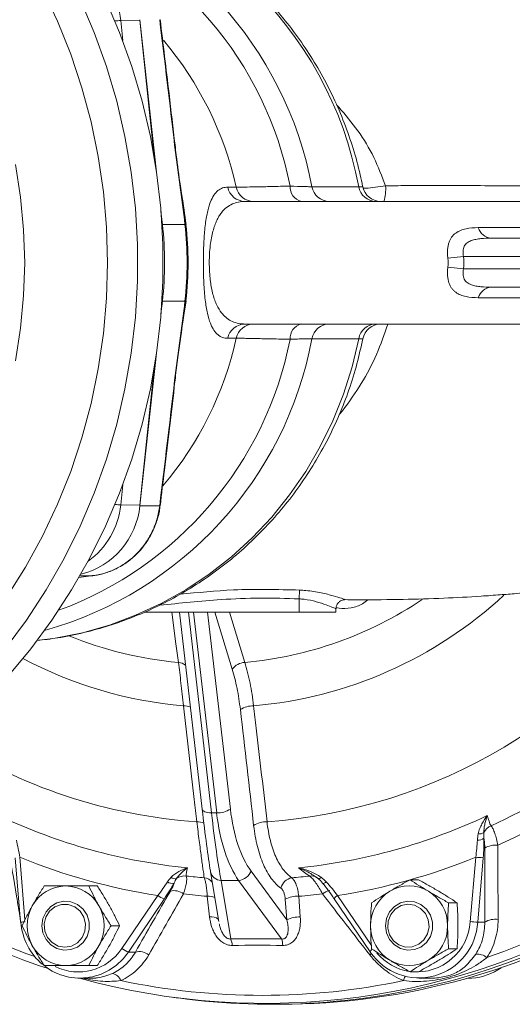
# Model space of a CAD drawing. Header units: millimetres. Extents: x -45 to 292, y 70 to 312.
# Tile 13 of 16: x 129 to 209, y 70 to 231. Entities that reach past the tile are written whole.
import ezdxf

# ---------------------------------------------------------------- set-up
doc = ezdxf.new("R2010")
doc.units = ezdxf.units.MM

msp = doc.modelspace()

# ---------------------------------------------------------------- linework, layer by layer
at = {"color": 7, "linetype": 'Continuous', "lineweight": 15}
for p, q in [((145.58, 230.45), (148.72, 230.49)), ((151.5, 205.2), (148.71, 230.58)), ((148.72, 230.49), (150.96, 208.68)), ((154.44, 210.13), (154.44, 210.13)), ((163.03, 203.26), (164.41, 203.26)), ((176.75, 203.33), (184.38, 203.33)), ((220.24, 200.93), (165.85, 200.93)), ((186.31, 200.93), (186.31, 200.93)), ((152.39, 197.19), (152.15, 199.3)), ((156.06, 197.19), (152.39, 197.19)), ((203.87, 196.65), (228.16, 196.65)), ((205.98, 194.93), (256.1, 194.93)), ((201.49, 191.93), (198.93, 191.65)), ((254.71, 191.93), (201.49, 191.93)), ((201.49, 189.93), (198.93, 190.22)), ((201.49, 189.93), (254.71, 189.93)), ((256.1, 186.93), (205.98, 186.93)), ((228.16, 185.22), (203.87, 185.22)), ((152.15, 182.57), (152.39, 184.68)), ((156.06, 184.68), (152.39, 184.68)), ((220.24, 180.93), (165.85, 180.93)), ((164.41, 178.6), (163.03, 178.6)), ((184.38, 178.53), (176.75, 178.53)), ((148.71, 151.28), (151.5, 176.67)), ((150.96, 173.19), (148.72, 151.38)), ((145.58, 151.41), (148.72, 151.38)), ((151.94, 151.28), (148.71, 151.28)), ((138.68, 139.59), (140.79, 139.82)), ((174.68, 136.09), (174.75, 137.52)), ((174.68, 136.09), (174.68, 133.93)), ((182.08, 135.97), (182.04, 135.97)), ((174.68, 133.93), (149.44, 133.93)), ((155.16, 133.93), (158.87, 101.75)), ((180.68, 133.93), (174.68, 133.93)), ((180.68, 133.93), (180.68, 134.47)), ((161.23, 101.17), (160.38, 101.17)), ((128.38, 93.85), (129.27, 83.33)), ((202.57, 83.41), (203.46, 93.93)), ((204.68, 93.84), (203.79, 83.33)), ((160.23, 91.55), (160.21, 91.68)), ((166.83, 91.68), (172.67, 83.7)), ((160.23, 91.55), (161.57, 83.42)), ((164.81, 90.15), (161.94, 90.15)), ((161.94, 90.15), (163.52, 80.59)), ((171.8, 80.59), (164.81, 90.15)), ((177.76, 90.45), (177.35, 90.73)), ((194.14, 90.25), (192.76, 90.25)), ((141.76, 89.25), (140.38, 89.25)), ((145.78, 79.04), (151.63, 87.69)), ((152.68, 87.11), (146.83, 78.46)), ((160.07, 84.19), (159.7, 87.56)), ((172.67, 83.7), (172.41, 87.08)), ((174.61, 87.56), (174.86, 84.19)), ((180.38, 87.12), (186.23, 78.48)), ((200.42, 86.5), (199.03, 86.5)), ((145.39, 82.75), (144.01, 82.75)), ((203.79, 83.33), (204.93, 83.33)), ((200.42, 79), (199.03, 79)), ((146.83, 78.46), (147.97, 78.46)), ((141.76, 76.25), (140.38, 76.25)), ((138.91, 74.2), (140.9, 74.2)), ((194.14, 75.24), (192.76, 75.24)), ((194.16, 74.2), (196.15, 74.2)), ((201.91, 74.14), (202.83, 74.2)), ((153.9, 71.1), (154.94, 70.96)), ((170.17, 69.93), (171.36, 69.93))]:
    msp.add_line(p, q, dxfattribs=at)
at = {"color": 8, "linetype": 'Continuous', "lineweight": 15}
for p, q in [((145.58, 230.45), (145.92, 227.2)), ((156.23, 184.71), (155.72, 181.39)), ((145.92, 154.67), (145.58, 151.41)), ((140.79, 139.82), (138.92, 139.82)), ((156.61, 133.93), (160.38, 101.17)), ((161.23, 101.17), (157.45, 133.93)), ((159.76, 133.93), (163.46, 101.79)), ((163.76, 124.63), (160.92, 133.93)), ((163.3, 133.93), (165.81, 125.71)), ((129.12, 93.93), (129.98, 83.7)), ((180.95, 87.69), (186.45, 79.55))]:
    msp.add_line(p, q, dxfattribs=at)
at = {"color": 8, "linetype": 'Continuous', "lineweight": 15, "flags": 128}
for points in [[(126.76, 253.94), (130.24, 249.23), (133.44, 244.31), (136.35, 239.21), (138.96, 233.94), (141.27, 228.51), (143.26, 222.96), (144.93, 217.29), (146.28, 211.53), (147.29, 205.7), (147.97, 199.81), (148.31, 193.89), (148.31, 187.97), (147.97, 182.05), (147.29, 176.17), (146.28, 170.33), (144.93, 164.57), (143.26, 158.9), (141.27, 153.35), (138.96, 147.93), (136.35, 142.65), (133.44, 137.55), (130.24, 132.63), (126.76, 127.92)], [(184.38, 178.53), (183.3, 173.96), (181.89, 169.48), (180.16, 165.13), (178.11, 160.92), (175.76, 156.89), (173.12, 153.06), (170.21, 149.44), (167.04, 146.06), (163.63, 142.95), (160, 140.1), (156.18, 137.56), (152.18, 135.32), (148.02, 133.4), (143.74, 131.81), (139.35, 130.56), (134.89, 129.66), (131.94, 129.27)], [(151.94, 151.28), (152, 151.27), (152.01, 151.26)], [(154.99, 125.71), (154.59, 128.77), (153.91, 133.93)], [(160.38, 101.17), (160.07, 101.18), (159.78, 101.21), (159.52, 101.27), (159.29, 101.34), (159.11, 101.43), (158.98, 101.54), (158.9, 101.66), (158.87, 101.75)], [(186.47, 78.17), (186.46, 78.17), (186.2, 77.99)]]:
    msp.add_lwpolyline(points, dxfattribs=at)
at = {"color": 7, "linetype": 'Continuous', "lineweight": 15, "flags": 128}
for points in [[(127.04, 245.47), (130.08, 240.6), (132.83, 235.54), (135.28, 230.33), (137.43, 224.97), (139.25, 219.49), (140.76, 213.91), (141.93, 208.24), (142.78, 202.5), (143.28, 196.73), (143.45, 190.93), (143.28, 185.14), (142.78, 179.36), (141.93, 173.63), (140.76, 167.96), (139.25, 162.37), (137.43, 156.89), (135.28, 151.53), (132.83, 146.32), (130.08, 141.27), (127.04, 136.4)], [(143.1, 233.94), (145.41, 228.51), (147.4, 222.96), (149.08, 217.29), (150.42, 211.53), (151.43, 205.7), (152.11, 199.81), (152.45, 193.89), (152.45, 187.97), (152.11, 182.05), (151.43, 176.17), (150.42, 170.33), (149.08, 164.57), (147.4, 158.9), (145.41, 153.35), (143.1, 147.93), (140.49, 142.65), (137.58, 137.55), (134.38, 132.63), (130.91, 127.92), (127.17, 123.43)], [(128.41, 206.93), (129.25, 201.63), (129.76, 196.29), (129.93, 190.93), (129.76, 185.57), (129.25, 180.23), (128.41, 174.93)], [(156.06, 197.19), (156.08, 197.19), (156.1, 197.19), (156.11, 197.18), (156.12, 197.18), (156.13, 197.18), (156.13, 197.18), (156.13, 197.18), (156.13, 197.17)], [(156.13, 197.17), (156.12, 197.17), (156.12, 197.17), (156.13, 197.16), (156.14, 197.16), (156.15, 197.16), (156.17, 197.16), (156.2, 197.16), (156.23, 197.16)], [(156.06, 184.68), (156.08, 184.68), (156.1, 184.68), (156.11, 184.68), (156.12, 184.68), (156.13, 184.68), (156.13, 184.68), (156.13, 184.69), (156.13, 184.69)], [(156.13, 184.69), (156.12, 184.69), (156.12, 184.7), (156.13, 184.7), (156.14, 184.7), (156.15, 184.7), (156.17, 184.7), (156.2, 184.71), (156.23, 184.71)], [(178.27, 90.66), (178.18, 90.58), (178.09, 90.52), (178.01, 90.47), (177.94, 90.44), (177.88, 90.42), (177.83, 90.42), (177.79, 90.43), (177.76, 90.45)], [(179.1, 89.89), (178.97, 89.81), (178.85, 89.74), (178.74, 89.69), (178.65, 89.66), (178.58, 89.65), (178.53, 89.65), (178.5, 89.68), (178.49, 89.72)], [(132.74, 82.75), (132.91, 81.57), (133.41, 80.49), (134.2, 79.62), (135.19, 79.02), (136.32, 78.76), (137.47, 78.85), (138.54, 79.28), (139.44, 80.03), (140.09, 81.01), (140.43, 82.15), (140.43, 83.34), (140.09, 84.48), (139.44, 85.47), (138.54, 86.21), (137.47, 86.65), (136.32, 86.74), (135.19, 86.47), (134.2, 85.88), (133.41, 85), (132.91, 83.93), (132.74, 82.75)], [(139.57, 84.15), (138.97, 85.12), (138.09, 85.82), (137.04, 86.2), (135.92, 86.2), (134.87, 85.83), (133.99, 85.12), (133.38, 84.16), (133.11, 83.04), (133.2, 81.89), (133.64, 80.84), (134.4, 79.99), (135.38, 79.44), (136.47, 79.25), (137.57, 79.44), (138.55, 79.98), (139.31, 80.83), (139.75, 81.89), (139.85, 83.03), (139.57, 84.15)], [(188.74, 82.75), (188.91, 81.57), (189.41, 80.49), (190.2, 79.62), (191.19, 79.02), (192.32, 78.76), (193.47, 78.85), (194.54, 79.28), (195.44, 80.03), (196.09, 81.01), (196.43, 82.15), (196.43, 83.34), (196.09, 84.48), (195.44, 85.47), (194.54, 86.21), (193.47, 86.65), (192.32, 86.74), (191.19, 86.47), (190.2, 85.88), (189.41, 85), (188.91, 83.93), (188.74, 82.75)], [(194.48, 85.57), (193.49, 86.09), (192.39, 86.25), (191.29, 86.03), (190.33, 85.45), (189.6, 84.58), (189.18, 83.52), (189.12, 82.37), (189.42, 81.26), (190.05, 80.31), (190.95, 79.63), (192.01, 79.28), (193.12, 79.31), (194.16, 79.72), (195.02, 80.45), (195.61, 81.43), (195.85, 82.55), (195.73, 83.7), (195.26, 84.74), (194.48, 85.57)], [(129.27, 83.33), (129.27, 83.33), (129.3, 83.33)], [(186.23, 78.48), (186.23, 78.47), (186.26, 78.46)]]:
    msp.add_lwpolyline(points, dxfattribs=at)
at = {"color": 8, "linetype": 'Continuous', "lineweight": 15}
for centre, radius, start, end in [((124.67, 192.32), 60.72, 10.4538, 83.1259), ((116.63, 192.03), 61.17, 10.642, 74.3028), ((115.03, 191.98), 59.29, 11.1358, 69.8428), ((132.88, 229.23), 12.76, 5.5287, 54.6619), ((146.2, 214.43), 16.03, 92.2207, 95.5466), ((110, 191.26), 55.71, 12.4393, 40.226), ((154.43, 209.81), 0.317, 86.6621, 98.8301), ((116.74, 189.72), 61.04, 285.6201, 349.435), ((115.03, 189.88), 59.29, 290.1572, 348.8642), ((110.12, 190.55), 55.59, 319.6252, 347.593), ((154.42, 171.96), 0.23, 259.2365, 276.0449), ((132.88, 152.64), 12.76, 305.3381, 354.4713), ((146.2, 167.43), 16.03, 264.4534, 267.7793), ((161.29, 187.28), 68.91, 274.9753, 312.7552), ((160.23, 187.39), 61.93, 275.1739, 303.8469), ((160.45, 186.93), 61.46, 247.6766, 264.8973), ((161.65, 186.7), 68.31, 242.0627, 265.113), ((154.9, 123.76), 1.95, 49.6779, 87.4319), ((155.9, 115.97), 2.67, 66.8424, 91.5303), ((163.89, 185.78), 86.27, 237.0157, 266.0846), ((158.08, 97.04), 2.67, 66.5302, 91.7424), ((169.61, 185.73), 114.51, 229.0231, 250.5955), ((158.98, 88.63), 1.97, 39.176, 83.2783), ((161.97, 91.93), 1.78, 192.2216, 269.0638), ((176.7, 89.32), 1.56, 57.6291, 100.7261), ((179.95, 86.33), 2.18, 97.8744, 132.2686), ((159.85, 84.69), 2.88, 68.2813, 93.0876), ((181.42, 86.64), 1.15, 114.1499, 154.9097), ((160.41, 82.58), 1.64, 47.8414, 101.7638), ((130.3, 77.58), 5.84, 92.8708, 100.1545), ((193.81, 83.99), 8.78, 265.2373, 356.2387), ((138.66, 83.75), 8.53, 243.6444, 326.4973), ((187, 78.14), 0.846, 120.3499, 156.3844), ((193.98, 83.82), 8.63, 219.9718, 260.7397), ((167.33, 83.29), 26.14, 338.6863, 340.2775)]:
    msp.add_arc(centre, radius, start, end, dxfattribs=at)
at = {"color": 7, "linetype": 'Continuous', "lineweight": 15}
for centre, radius, start, end in [((135.35, 229.11), 13.44, 5.8594, 6.2799), ((165.89, 203.85), 2.92, 191.7291, 269.2801), ((167.27, 203.85), 2.92, 191.7291, 269.2801), ((175.61, 203.27), 2.41, 176.0592, 255.4933), ((179.62, 203.86), 2.92, 190.3349, 269.2495), ((187.26, 203.86), 2.92, 190.3349, 269.2495), ((187.99, 203.93), 3, 190.9305, 269.9785), ((182.37, 202.9), 6.42, 342.1524, 4.9784), ((95.54, 190.93), 57.19, 353.7212, 6.2788), ((99.21, 190.93), 57.19, 353.7212, 6.2788), ((99.39, 190.93), 57.09, 353.7212, 6.2788), ((99.64, 190.93), 56.93, 353.7212, 6.2788), ((206.26, 197.43), 2.51, 198.1174, 263.6983), ((206.26, 184.44), 2.51, 96.3017, 161.8826), ((165.89, 178.01), 2.92, 90.7199, 168.2709), ((167.27, 178.01), 2.92, 90.7199, 168.2709), ((175.61, 178.6), 2.41, 104.5067, 183.9408), ((179.62, 178.01), 2.92, 90.7505, 169.6651), ((187.26, 178.01), 2.92, 90.7505, 169.6651), ((187.99, 177.93), 3, 90.0431, 168.8246), ((135.94, 152.53), 12.83, 284.1385, 354.4098), ((135.35, 152.75), 13.44, 353.7201, 354.1406), ((163.07, 187.26), 87.78, 274.1621, 327.5729), ((168.54, 187), 117.36, 285.7602, 329.5571), ((165.99, 122.9), 2.82, 93.5461, 142.1877), ((167.15, 114.89), 3.74, 88.2896, 123.3222), ((165.48, 186.57), 96.43, 294.8208, 306.9142), ((166.26, 186.44), 99.34, 294.2582, 307.4767), ((161.39, 104.95), 3.78, 267.5935, 303.2837), ((167.65, 185.81), 114.6, 289.1652, 312.5698), ((165.63, 185), 93.25, 244.6424, 264.3494), ((169.32, 95.96), 3.75, 88.1499, 123.3294), ((165.41, 185), 93.25, 275.6506, 295.3576), ((170.05, 185.62), 115.7, 228.5953, 251.7198), ((170.49, 185.53), 115.74, 285.5959, 312.0513), ((206.71, 97.03), 2.15, 110.4344, 154.7743), ((203.91, 98.17), 1.45, 263.3082, 307.3115), ((204.09, 98.95), 1.21, 259.462, 304.1273), ((206.65, 92.58), 3.32, 82.5868, 121.2381), ((166.41, 184.66), 98.09, 247.6569, 261.3349), ((166.17, 184.66), 98.09, 278.6651, 292.3431), ((205.68, 116.48), 22.66, 264.3696, 267.4646), ((164.58, 92.54), 2.41, 275.4561, 339.046), ((154.45, 91.45), 1.03, 230.6303, 283.8351), ((155.95, 88.79), 2.08, 80.9469, 127.0422), ((166.35, 184.27), 93.96, 263.846, 265.642), ((173.86, 88.39), 2.22, 99.7063, 167.1906), ((166.34, 184.27), 93.96, 274.358, 276.154), ((136.65, 83), 6.24, 90.3902, 151.3447), ((136.56, 83), 6.24, 28.6553, 89.6098), ((153.91, 90.82), 1.16, 232.8638, 289.0286), ((154.27, 85.99), 2.49, 51.5132, 103.8794), ((192.87, 82.79), 6.54, 121.3454, 180.3597), ((192.61, 83.15), 6.1, 59.0158, 120.9842), ((192.34, 82.79), 6.54, 359.6403, 58.6546), ((153.67, 90.18), 3.22, 230.6622, 252.0444), ((167.16, 184.08), 96.81, 263.2737, 265.5799), ((174.39, 83.31), 4.26, 87.1363, 117.775), ((167.15, 184.08), 96.81, 274.4201, 276.7263), ((137.02, 82.75), 6.69, 150.9571, 209.0429), ((169.13, 183.41), 113.33, 254.5116, 300.9582), ((136.19, 82.75), 6.69, 330.9571, 29.0429), ((174.65, 79.93), 4.26, 87.1194, 117.7781), ((206.67, 80.52), 3.3, 82.3392, 121.8091), ((139.36, 84.13), 10.09, 184.5899, 229.7126), ((194.21, 83.84), 9.59, 214.0841, 356.9241), ((192.87, 82.71), 6.54, 179.6403, 238.6546), ((192.34, 82.71), 6.54, 301.3454, 0.3597), ((204.79, 105.97), 22.66, 264.3696, 267.4646), ((160.38, 79.27), 3.4, 4.436, 22.6811), ((168.25, 79.36), 3.76, 2.7492, 19.0965), ((136.65, 82.49), 6.24, 208.6553, 269.6098), ((136.56, 82.49), 6.24, 270.3902, 331.3447), ((147.83, 81.53), 3.22, 230.6622, 252.0444), ((138.93, 83.67), 9.46, 232.6847, 326.6117), ((148.59, 76.05), 2.49, 51.2055, 104.3092), ((192.61, 82.35), 6.1, 239.0158, 300.9842), ((203.67, 75.6), 2.53, 50.6665, 94.651), ((202.18, 83.65), 9.47, 273.9536, 305.1411), ((143.9, 73.19), 1.81, 19.4223, 78.9147), ((170.17, 182.96), 113.03, 262.2538, 285.5219), ((171.35, 183.08), 113.15, 270.008, 285.5148), ((168.65, 183.02), 111.63, 258.09, 281.91)]:
    msp.add_arc(centre, radius, start, end, dxfattribs=at)
for centre, major_axis, ratio, start_param, end_param in [((179.77, 190.93), (19.21, 0), 0.52059, 6.211696, 6.354675), ((179.77, 190.93), (-21.78, 0), 0.642788, 3.070103, 3.213082), ((158.77, 110.73), (-2.16, 22), 0.038438, 1.985904, 2.614223), ((173.96, 110.73), (2.78, 21.96), 0.472963, 2.049497, 2.677816), ((160.76, 110.93), (-2.16, 24), 0.056684, 1.984569, 2.612888), ((172.2, 110.93), (2.72, 23.97), 0.455844, 2.041435, 2.669754)]:
    msp.add_ellipse(centre, major_axis=major_axis, ratio=ratio, start_param=start_param, end_param=end_param, dxfattribs=at)
for points, knots in [([(185.03, 203.36), (184.9, 204), (184.48, 206.09), (183.52, 209.57), (182.07, 213.77), (180.33, 217.84), (178.31, 221.78), (176.01, 225.55), (173.46, 229.15), (170.67, 232.56), (167.64, 235.74), (164.4, 238.7), (160.96, 241.41), (157.34, 243.87), (153.56, 246.05), (149.64, 247.94), (145.6, 249.55), (141.46, 250.86), (137.23, 251.84), (133.99, 252.41), (132.15, 252.56), (131.75, 252.59)], [0, 0, 0, 0, 0.025062, 0.081738, 0.138416, 0.195077, 0.251715, 0.308326, 0.364903, 0.421444, 0.477943, 0.534397, 0.590806, 0.647167, 0.703479, 0.759745, 0.815966, 0.872145, 0.928286, 0.984395, 1, 1, 1, 1]), ([(154.44, 210.13), (154.12, 212.94), (153.33, 219.76), (152.5, 226.58), (152.01, 230.6)], [0, 0, 0, 0, 0.411141, 1, 1, 1, 1]), ([(156.06, 197.19), (155.82, 199.36), (155.52, 201.5), (155.07, 204.73), (154.92, 205.81), (154.64, 207.96), (154.5, 209.04), (154.38, 210.13)], [0, 0, 0, 0, 0.5, 0.5, 0.75, 0.75, 1, 1, 1, 1]), ([(156.13, 197.18), (156.01, 198.19), (155.76, 200.29), (155.23, 204.07), (154.77, 207.37), (154.51, 209.6), (154.45, 210.13)], [0, 0, 0, 0, 0.2342415, 0.4846953, 0.8770974, 1, 1, 1, 1]), ([(163.03, 178.6), (162.45, 178.6), (161.93, 178.77), (161.22, 179.35), (161, 179.59), (160.68, 180.06), (160.58, 180.23), (160.38, 180.62), (160.29, 180.83), (160.02, 181.52), (159.86, 182.05), (159.65, 183), (159.58, 183.35), (159.46, 184.07), (159.41, 184.46), (159.31, 185.3), (159.27, 185.74), (159.19, 186.68), (159.16, 187.17), (159.11, 188.19), (159.09, 188.72), (159.06, 189.81), (159.06, 190.36), (159.06, 191.18), (159.06, 191.46), (159.06, 192.01), (159.07, 192.29), (159.09, 193.1), (159.11, 193.63), (159.15, 194.4), (159.16, 194.65), (159.19, 195.14), (159.21, 195.38), (159.26, 196.09), (159.31, 196.53), (159.4, 197.36), (159.46, 197.76), (159.58, 198.49), (159.64, 198.83), (159.78, 199.46), (159.86, 199.75), (160.02, 200.3), (160.1, 200.55), (160.37, 201.24), (160.56, 201.62), (160.98, 202.25), (161.2, 202.5), (161.68, 202.89), (161.94, 203.03), (162.46, 203.22), (162.74, 203.26), (163.03, 203.26)], [0, 0, 0, 0, 0.125, 0.125, 0.1875, 0.1875, 0.21875, 0.21875, 0.25, 0.25, 0.3125, 0.3125, 0.34375, 0.34375, 0.375, 0.375, 0.40625, 0.40625, 0.4375, 0.4375, 0.46875, 0.46875, 0.5, 0.5, 0.515625, 0.515625, 0.53125, 0.53125, 0.5625, 0.5625, 0.578125, 0.578125, 0.59375, 0.59375, 0.625, 0.625, 0.65625, 0.65625, 0.6875, 0.6875, 0.71875, 0.71875, 0.75, 0.75, 0.8125, 0.8125, 0.875, 0.875, 0.9375, 0.9375, 1, 1, 1, 1]), ([(164.41, 203.26), (164.76, 203.26), (165.21, 203.26), (166.31, 203.28), (166.96, 203.29), (168.08, 203.31), (168.48, 203.32), (169.32, 203.34), (169.75, 203.35), (171.13, 203.38), (172.13, 203.41), (173.2, 203.43)], [0, 0, 0, 0, 0.25, 0.25, 0.5, 0.5, 0.625, 0.625, 0.75, 0.75, 1, 1, 1, 1]), ([(173.2, 203.43), (174.07, 203.4), (174.8, 203.37), (175.71, 203.35), (175.98, 203.34), (176.42, 203.33), (176.61, 203.33), (176.75, 203.33)], [0, 0, 0, 0, 0.5, 0.5, 0.75, 0.75, 1, 1, 1, 1]), ([(188.76, 203.45), (189.32, 203.47), (189.88, 203.48), (190.98, 203.5), (191.53, 203.51), (193.14, 203.53), (194.19, 203.53), (196.27, 203.54), (197.29, 203.53), (199.31, 203.53), (200.31, 203.52), (203.27, 203.51), (205.2, 203.5), (209.01, 203.49), (210.88, 203.49), (212.74, 203.48)], [0, 0, 0, 0, 0.0625, 0.0625, 0.125, 0.125, 0.25, 0.25, 0.375, 0.375, 0.5, 0.5, 0.75, 0.75, 1, 1, 1, 1]), ([(165.85, 200.93), (165.13, 200.93), (164.44, 200.81), (163.46, 200.37), (163.15, 200.18), (162.55, 199.71), (162.27, 199.43), (161.86, 198.9), (161.73, 198.71), (161.48, 198.29), (161.36, 198.06), (161.13, 197.57), (161.02, 197.31), (160.81, 196.73), (160.71, 196.41), (160.53, 195.73), (160.45, 195.37), (160.3, 194.59), (160.24, 194.17), (160.13, 193.29), (160.09, 192.83), (160.05, 192.12), (160.04, 191.87), (160.03, 191.39), (160.03, 191.14), (160.03, 190.65), (160.03, 190.41), (160.05, 189.92), (160.06, 189.68), (160.1, 188.96), (160.14, 188.51), (160.22, 187.85), (160.25, 187.64), (160.31, 187.23), (160.35, 187.02), (160.46, 186.44), (160.54, 186.09), (160.72, 185.42), (160.82, 185.11), (161.03, 184.53), (161.14, 184.26), (161.49, 183.52), (161.74, 183.11), (162.15, 182.59), (162.29, 182.43), (162.58, 182.14), (162.73, 182.01), (163.17, 181.66), (163.48, 181.48), (164.45, 181.06), (165.13, 180.93), (165.85, 180.93)], [0, 0, 0, 0, 0.125, 0.125, 0.1875, 0.1875, 0.25, 0.25, 0.28125, 0.28125, 0.3125, 0.3125, 0.34375, 0.34375, 0.375, 0.375, 0.40625, 0.40625, 0.4375, 0.4375, 0.46875, 0.46875, 0.484375, 0.484375, 0.5, 0.5, 0.515625, 0.515625, 0.53125, 0.53125, 0.5625, 0.5625, 0.578125, 0.578125, 0.59375, 0.59375, 0.625, 0.625, 0.65625, 0.65625, 0.6875, 0.6875, 0.75, 0.75, 0.78125, 0.78125, 0.8125, 0.8125, 0.875, 0.875, 1, 1, 1, 1]), ([(198.93, 191.65), (198.89, 191.87), (198.87, 192.1), (198.86, 192.54), (198.86, 192.76), (198.88, 193.2), (198.91, 193.41), (198.98, 193.8), (199.02, 193.99), (199.14, 194.35), (199.21, 194.52), (199.36, 194.83), (199.44, 194.97), (199.72, 195.36), (199.95, 195.58), (200.44, 195.94), (200.7, 196.08), (201.27, 196.31), (201.57, 196.4), (202.51, 196.6), (203.18, 196.65), (203.87, 196.65)], [0, 0, 0, 0, 0.0625, 0.0625, 0.125, 0.125, 0.1875, 0.1875, 0.25, 0.25, 0.3125, 0.3125, 0.375, 0.375, 0.5, 0.5, 0.625, 0.625, 0.75, 0.75, 1, 1, 1, 1]), ([(205.98, 194.93), (205.41, 194.93), (204.85, 194.91), (204.04, 194.83), (203.77, 194.79), (203.24, 194.69), (202.99, 194.62), (202.62, 194.49), (202.51, 194.44), (202.28, 194.32), (202.17, 194.25), (201.97, 194.1), (201.88, 194.02), (201.72, 193.83), (201.64, 193.72), (201.53, 193.49), (201.48, 193.37), (201.41, 193.1), (201.4, 192.96), (201.38, 192.67), (201.39, 192.52), (201.42, 192.23), (201.45, 192.08), (201.49, 191.93)], [0, 0, 0, 0, 0.25, 0.25, 0.375, 0.375, 0.5, 0.5, 0.5625, 0.5625, 0.625, 0.625, 0.6875, 0.6875, 0.75, 0.75, 0.8125, 0.8125, 0.875, 0.875, 0.9375, 0.9375, 1, 1, 1, 1]), ([(203.87, 185.22), (203.18, 185.22), (202.51, 185.27), (201.58, 185.46), (201.27, 185.55), (200.7, 185.78), (200.44, 185.92), (200.07, 186.19), (199.95, 186.29), (199.73, 186.51), (199.63, 186.63), (199.45, 186.89), (199.36, 187.03), (199.21, 187.34), (199.14, 187.51), (199.03, 187.87), (198.98, 188.05), (198.91, 188.45), (198.88, 188.66), (198.86, 189.09), (198.86, 189.31), (198.87, 189.76), (198.89, 189.99), (198.93, 190.22)], [0, 0, 0, 0, 0.25, 0.25, 0.375, 0.375, 0.5, 0.5, 0.5625, 0.5625, 0.625, 0.625, 0.6875, 0.6875, 0.75, 0.75, 0.8125, 0.8125, 0.875, 0.875, 0.9375, 0.9375, 1, 1, 1, 1]), ([(201.49, 189.93), (201.41, 189.64), (201.38, 189.34), (201.4, 188.76), (201.47, 188.49), (201.65, 188.14), (201.72, 188.03), (201.88, 187.84), (201.97, 187.76), (202.17, 187.61), (202.28, 187.54), (202.51, 187.43), (202.63, 187.38), (202.99, 187.24), (203.24, 187.18), (203.77, 187.07), (204.04, 187.03), (204.86, 186.95), (205.42, 186.93), (205.98, 186.93)], [0, 0, 0, 0, 0.125, 0.125, 0.25, 0.25, 0.3125, 0.3125, 0.375, 0.375, 0.4375, 0.4375, 0.5, 0.5, 0.625, 0.625, 0.75, 0.75, 1, 1, 1, 1]), ([(154.38, 171.74), (154.5, 172.82), (154.64, 173.9), (154.92, 176.06), (155.07, 177.13), (155.52, 180.36), (155.82, 182.51), (156.06, 184.68)], [0, 0, 0, 0, 0.25, 0.25, 0.5, 0.5, 1, 1, 1, 1]), ([(154.45, 171.73), (154.51, 172.28), (154.7, 173.94), (155.14, 177.1), (155.64, 180.73), (156, 183.41), (156.12, 184.56), (156.13, 184.68)], [0, 0, 0, 0, 0.1270721, 0.3818124, 0.733379, 0.9715959, 1, 1, 1, 1]), ([(131.87, 129.28), (133.02, 129.41), (135.6, 129.7), (139.56, 130.53), (143.73, 131.68), (147.81, 133.15), (151.78, 134.91), (155.62, 136.96), (159.3, 139.28), (162.81, 141.86), (166.13, 144.69), (169.25, 147.76), (172.15, 151.05), (174.81, 154.55), (177.23, 158.23), (179.37, 162.08), (181.25, 166.08), (182.84, 170.2), (184.13, 174.35), (184.75, 177.15), (185.05, 178.51)], [0, 0, 0, 0, 0.045024, 0.101147, 0.157277, 0.213422, 0.269587, 0.325781, 0.382007, 0.438271, 0.494576, 0.550925, 0.607321, 0.663762, 0.72025, 0.776782, 0.833357, 0.889973, 0.946625, 1, 1, 1, 1]), ([(173.2, 178.43), (172.13, 178.46), (171.14, 178.48), (169.32, 178.52), (168.49, 178.54), (167.36, 178.56), (167.01, 178.57), (166.35, 178.58), (166.05, 178.59), (165.22, 178.6), (164.76, 178.6), (164.41, 178.6)], [0, 0, 0, 0, 0.25, 0.25, 0.5, 0.5, 0.625, 0.625, 0.75, 0.75, 1, 1, 1, 1]), ([(176.75, 178.53), (176.47, 178.53), (176.02, 178.52), (175.11, 178.5), (174.77, 178.49), (174.03, 178.46), (173.63, 178.45), (173.2, 178.43)], [0, 0, 0, 0, 0.5, 0.5, 0.75, 0.75, 1, 1, 1, 1]), ([(152.01, 151.26), (152.25, 153.21), (153.07, 159.98), (153.89, 166.8), (154.44, 171.68), (154.45, 171.73)], [0, 0, 0, 0, 0.285633, 0.99175, 1, 1, 1, 1]), ([(140.79, 139.82), (141.49, 139.9), (142.18, 140.04), (143.52, 140.44), (144.18, 140.69), (145.46, 141.33), (146.07, 141.7), (147.22, 142.53), (147.76, 143), (148.77, 144.05), (149.23, 144.6), (150.05, 145.79), (150.42, 146.42), (151.05, 147.75), (151.3, 148.43), (151.71, 149.83), (151.85, 150.55), (151.94, 151.28)], [0, 0, 0, 0, 0.125, 0.125, 0.25, 0.25, 0.375, 0.375, 0.5, 0.5, 0.625, 0.625, 0.75, 0.75, 0.875, 0.875, 1, 1, 1, 1]), ([(140.95, 139.88), (141.22, 139.9), (142.13, 139.99), (143.64, 140.45), (145.43, 141.25), (147.08, 142.36), (148.55, 143.7), (149.81, 145.27), (150.82, 147.02), (151.54, 148.91), (151.92, 150.34), (151.98, 151.14), (151.98, 151.27)], [0, 0, 0, 0, 0.048199, 0.163722, 0.280301, 0.395879, 0.512528, 0.628411, 0.745121, 0.861537, 0.97817, 1, 1, 1, 1]), ([(182.04, 135.96), (182.83, 135.95), (186.15, 135.92), (191.55, 135.97), (198.1, 136.17), (203.37, 136.45), (207.29, 136.73), (209.9, 136.94), (212.37, 137.18), (214.92, 137.46), (217.87, 137.83), (221.1, 138.32), (224.65, 138.95), (228.25, 139.69), (231.22, 140.33), (233.34, 140.79), (234.59, 141.06), (235.67, 141.3), (236.85, 141.55), (238.59, 141.92), (240.95, 142.39), (244.02, 142.97), (247.72, 143.56), (250.94, 144.01), (252.9, 144.16), (253.42, 144.2)], [0, 0, 0, 0, 0.031035, 0.129622, 0.223407, 0.310407, 0.354561, 0.391538, 0.42275, 0.460448, 0.50222, 0.54918, 0.600184, 0.654739, 0.702153, 0.725267, 0.743541, 0.754747, 0.771173, 0.793241, 0.82712, 0.869097, 0.919395, 0.978579, 1, 1, 1, 1]), ([(180.7, 134.47), (180.7, 134.58), (180.7, 134.89), (180.92, 135.31), (181.24, 135.64), (181.57, 135.83), (181.85, 135.92), (182.03, 135.94), (182.08, 135.94), (182.08, 135.94)], [0, 0, 0, 0, 0.153181, 0.401438, 0.59514, 0.756452, 0.891746, 0.996543, 1, 1, 1, 1]), ([(180.72, 134.69), (180.87, 134.65), (181.64, 134.44), (183.16, 134.56), (184.84, 135.05), (185.58, 135.7), (185.86, 135.95)], [0, 0, 0, 0, 0.086635, 0.436256, 0.788649, 1, 1, 1, 1]), ([(155.83, 118.63), (155.69, 119.91), (155.55, 121.15), (155.27, 123.52), (155.13, 124.65), (154.99, 125.71)], [0, 0, 0, 0, 0.5, 0.5, 1, 1, 1, 1]), ([(165.81, 125.71), (166.14, 124.65), (166.42, 123.52), (166.91, 121.15), (167.11, 119.91), (167.26, 118.63)], [0, 0, 0, 0, 0.5, 0.5, 1, 1, 1, 1]), ([(158, 99.71), (157.86, 100.93), (157.72, 102.15), (157.58, 103.36), (156.99, 108.45), (156.41, 113.54), (155.83, 118.63)], [0, 0, 0, 0, 0.004, 0.004, 0.004, 0.02070622, 0.02070622, 0.02070622, 0.02070622]), ([(167.26, 118.63), (167.4, 117.41), (167.54, 116.2), (167.68, 114.98), (168.27, 109.89), (168.86, 104.8), (169.44, 99.71)], [0, 0, 0, 0, 0.004, 0.004, 0.004, 0.02070622, 0.02070622, 0.02070622, 0.02070622]), ([(159.21, 90.58), (159.15, 90.93), (159.08, 91.4), (158.95, 92.26), (158.91, 92.58), (158.82, 93.27), (158.77, 93.64), (158.61, 94.81), (158.5, 95.68), (158.32, 97.11), (158.25, 97.61), (158.13, 98.64), (158.06, 99.17), (158, 99.71)], [0, 0, 0, 0, 0.25, 0.25, 0.375, 0.375, 0.5, 0.5, 0.75, 0.75, 0.875, 0.875, 1, 1, 1, 1]), ([(169.44, 99.71), (169.56, 98.62), (169.74, 97.6), (170.1, 96.18), (170.23, 95.72), (170.52, 94.84), (170.69, 94.43), (171.21, 93.25), (171.6, 92.57), (172.26, 91.7), (172.5, 91.43), (172.98, 90.96), (173.22, 90.76), (173.48, 90.58)], [0, 0, 0, 0, 0.25, 0.25, 0.375, 0.375, 0.5, 0.5, 0.75, 0.75, 0.875, 0.875, 1, 1, 1, 1]), ([(203.87, 97.76), (203.93, 98.05), (204.02, 98.33), (204.23, 98.87), (204.35, 99.12), (204.74, 99.86), (205.03, 100.31), (205.35, 100.73)], [0, 0, 0, 0, 0.25, 0.25, 0.5, 0.5, 1, 1, 1, 1]), ([(204.77, 97.95), (204.78, 98.21), (204.8, 98.46), (204.87, 98.94), (204.92, 99.18), (205.07, 99.87), (205.2, 100.31), (205.35, 100.73)], [0, 0, 0, 0, 0.25, 0.25, 0.5, 0.5, 1, 1, 1, 1]), ([(171.69, 88.88), (171.41, 89.08), (171.14, 89.31), (170.62, 89.84), (170.37, 90.14), (169.65, 91.12), (169.22, 91.88), (168.65, 93.19), (168.48, 93.66), (168.15, 94.64), (168, 95.15), (167.6, 96.74), (167.4, 97.88), (167.26, 99.09)], [0, 0, 0, 0, 0.125, 0.125, 0.25, 0.25, 0.5, 0.5, 0.625, 0.625, 0.75, 0.75, 1, 1, 1, 1]), ([(205.96, 99.05), (206.07, 98.92), (206.18, 98.75), (206.38, 98.34), (206.49, 98.09), (206.63, 97.68), (206.68, 97.53), (206.77, 97.23), (206.81, 97.07), (206.94, 96.58), (207.01, 96.24), (207.08, 95.87)], [0, 0, 0, 0, 0.25, 0.25, 0.5, 0.5, 0.625, 0.625, 0.75, 0.75, 1, 1, 1, 1]), ([(128.57, 96.73), (128.68, 96.28), (128.78, 95.82), (128.97, 94.89), (129.05, 94.41), (129.12, 93.93)], [0, 0, 0, 0, 0.5, 0.5, 1, 1, 1, 1]), ([(203.46, 93.93), (203.53, 94.41), (203.59, 94.88), (203.68, 95.82), (203.72, 96.28), (203.74, 96.73)], [0, 0, 0, 0, 0.5, 0.5, 1, 1, 1, 1]), ([(204.79, 97.01), (204.8, 96.5), (204.8, 95.99), (204.76, 94.93), (204.73, 94.39), (204.68, 93.84)], [0, 0, 0, 0, 0.5, 0.5, 1, 1, 1, 1]), ([(204.93, 95.42), (204.93, 95.73), (204.92, 96.02), (204.87, 96.56), (204.84, 96.81), (204.79, 97.01)], [0, 0, 0, 0, 0.5, 0.5, 1, 1, 1, 1]), ([(153.8, 90.66), (153.99, 90.86), (154.2, 91.03), (154.63, 91.34), (154.85, 91.48), (155.52, 91.85), (155.99, 92.05), (156.45, 92.2)], [0, 0, 0, 0, 0.25, 0.25, 0.5, 0.5, 1, 1, 1, 1]), ([(154.7, 90.45), (154.82, 90.65), (154.96, 90.82), (155.24, 91.14), (155.38, 91.29), (155.83, 91.72), (156.13, 91.97), (156.45, 92.2)], [0, 0, 0, 0, 0.25, 0.25, 0.5, 0.5, 1, 1, 1, 1]), ([(178.27, 90.66), (178, 90.86), (177.71, 91.03), (177.12, 91.34), (176.81, 91.48), (175.88, 91.85), (175.24, 92.05), (174.59, 92.2)], [0, 0, 0, 0, 0.25, 0.25, 0.5, 0.5, 1, 1, 1, 1]), ([(156.28, 90.85), (156.32, 90.73), (156.34, 90.58), (156.35, 90.2), (156.33, 89.97), (156.27, 89.59), (156.24, 89.46), (156.18, 89.19), (156.15, 89.04), (156.03, 88.59), (155.93, 88.27), (155.82, 87.94)], [0, 0, 0, 0, 0.25, 0.25, 0.5, 0.5, 0.625, 0.625, 0.75, 0.75, 1, 1, 1, 1]), ([(159.7, 87.56), (159.67, 87.92), (159.64, 88.25), (159.57, 88.88), (159.53, 89.17), (159.45, 89.69), (159.4, 89.92), (159.31, 90.31), (159.26, 90.46), (159.21, 90.58)], [0, 0, 0, 0, 0.25, 0.25, 0.5, 0.5, 0.75, 0.75, 1, 1, 1, 1]), ([(173.48, 90.58), (173.62, 90.46), (173.74, 90.31), (173.98, 89.92), (174.09, 89.69), (174.29, 89.18), (174.37, 88.89), (174.51, 88.25), (174.57, 87.92), (174.61, 87.56)], [0, 0, 0, 0, 0.25, 0.25, 0.5, 0.5, 0.75, 0.75, 1, 1, 1, 1]), ([(178.49, 87.94), (178.31, 88.27), (178.13, 88.59), (177.76, 89.18), (177.58, 89.47), (177.22, 89.97), (177.05, 90.19), (176.8, 90.48), (176.72, 90.56), (176.56, 90.72), (176.49, 90.79), (176.41, 90.85)], [0, 0, 0, 0, 0.25, 0.25, 0.5, 0.5, 0.75, 0.75, 0.875, 0.875, 1, 1, 1, 1]), ([(192.76, 90.25), (192.2, 89.95), (191.64, 89.64), (190.54, 89.01), (190, 88.7), (189.47, 88.38)], [0, 0, 0, 0, 0.5, 0.5, 1, 1, 1, 1]), ([(195.75, 88.38), (195.48, 88.54), (195.21, 88.7), (194.7, 89.01), (194.45, 89.17), (193.7, 89.64), (193.22, 89.95), (192.76, 90.25)], [0, 0, 0, 0, 0.25, 0.25, 0.5, 0.5, 1, 1, 1, 1]), ([(194.14, 90.25), (194.7, 89.95), (195.25, 89.64), (196.35, 89.01), (196.89, 88.7), (197.43, 88.38)], [0, 0, 0, 0, 0.5, 0.5, 1, 1, 1, 1]), ([(133.13, 89.25), (132.79, 88.72), (132.45, 88.18), (131.79, 87.09), (131.48, 86.55), (131.17, 86)], [0, 0, 0, 0, 0.5, 0.5, 1, 1, 1, 1]), ([(136.61, 89.25), (136.3, 89.25), (135.99, 89.25), (135.4, 89.25), (135.1, 89.25), (134.24, 89.25), (133.68, 89.25), (133.13, 89.25)], [0, 0, 0, 0, 0.25, 0.25, 0.5, 0.5, 1, 1, 1, 1]), ([(140.38, 89.25), (139.74, 89.25), (139.11, 89.25), (137.85, 89.25), (137.22, 89.25), (136.61, 89.25)], [0, 0, 0, 0, 0.5, 0.5, 1, 1, 1, 1]), ([(142.04, 86), (141.89, 86.27), (141.74, 86.55), (141.45, 87.1), (141.31, 87.37), (140.89, 88.18), (140.63, 88.72), (140.38, 89.25)], [0, 0, 0, 0, 0.25, 0.25, 0.5, 0.5, 1, 1, 1, 1]), ([(141.76, 89.25), (142.11, 88.72), (142.44, 88.18), (143.1, 87.1), (143.42, 86.55), (143.73, 86)], [0, 0, 0, 0, 0.5, 0.5, 1, 1, 1, 1]), ([(151.63, 87.69), (151.92, 88.06), (152.2, 88.44), (152.73, 89.17), (152.98, 89.54), (153.21, 89.89)], [0, 0, 0, 0, 0.5, 0.5, 1, 1, 1, 1]), ([(154.29, 89.72), (154.06, 89.3), (153.81, 88.87), (153.27, 88), (152.98, 87.56), (152.68, 87.11)], [0, 0, 0, 0, 0.5, 0.5, 1, 1, 1, 1]), ([(153.68, 88.41), (153.82, 88.66), (153.95, 88.9), (154.16, 89.35), (154.24, 89.55), (154.29, 89.72)], [0, 0, 0, 0, 0.5, 0.5, 1, 1, 1, 1]), ([(172.41, 87.08), (172.39, 87.29), (172.37, 87.49), (172.28, 87.87), (172.23, 88.05), (172.11, 88.36), (172.04, 88.5), (171.88, 88.72), (171.79, 88.81), (171.69, 88.88)], [0, 0, 0, 0, 0.25, 0.25, 0.5, 0.5, 0.75, 0.75, 1, 1, 1, 1]), ([(180.41, 87.11), (180.11, 87.56), (179.8, 88), (179.16, 88.87), (178.83, 89.3), (178.49, 89.72)], [0, 0, 0, 0, 0.5, 0.5, 1, 1, 1, 1]), ([(179.1, 89.89), (179.42, 89.54), (179.73, 89.18), (180.35, 88.44), (180.65, 88.06), (180.95, 87.69)], [0, 0, 0, 0, 0.5, 0.5, 1, 1, 1, 1]), ([(189.47, 88.38), (189.2, 88.22), (188.94, 88.06), (188.42, 87.74), (188.17, 87.58), (187.42, 87.12), (186.94, 86.81), (186.48, 86.5)], [0, 0, 0, 0, 0.25, 0.25, 0.5, 0.5, 1, 1, 1, 1]), ([(199.03, 86.5), (198.48, 86.81), (197.92, 87.12), (196.82, 87.74), (196.28, 88.06), (195.75, 88.38)], [0, 0, 0, 0, 0.5, 0.5, 1, 1, 1, 1]), ([(197.43, 88.38), (197.69, 88.22), (197.96, 88.06), (198.47, 87.74), (198.73, 87.58), (199.47, 87.12), (199.95, 86.81), (200.42, 86.5)], [0, 0, 0, 0, 0.25, 0.25, 0.5, 0.5, 1, 1, 1, 1]), ([(131.17, 86), (130.86, 85.45), (130.57, 84.89), (130.01, 83.81), (129.75, 83.27), (129.51, 82.75)], [0, 0, 0, 0, 0.5, 0.5, 1, 1, 1, 1]), ([(144.01, 82.75), (143.66, 83.28), (143.33, 83.82), (142.67, 84.9), (142.35, 85.44), (142.04, 86)], [0, 0, 0, 0, 0.5, 0.5, 1, 1, 1, 1]), ([(143.73, 86), (143.88, 85.72), (144.03, 85.45), (144.32, 84.9), (144.46, 84.62), (144.88, 83.81), (145.14, 83.28), (145.39, 82.75)], [0, 0, 0, 0, 0.25, 0.25, 0.5, 0.5, 1, 1, 1, 1]), ([(186.48, 86.5), (186.43, 85.89), (186.39, 85.26), (186.34, 84.01), (186.33, 83.38), (186.33, 82.75)], [0, 0, 0, 0, 0.5, 0.5, 1, 1, 1, 1]), ([(199.03, 86.5), (198.99, 85.89), (198.95, 85.26), (198.9, 84.01), (198.88, 83.38), (198.88, 82.75)], [0, 0, 0, 0, 0.5, 0.5, 1, 1, 1, 1]), ([(200.42, 86.5), (200.46, 85.89), (200.5, 85.26), (200.55, 84.01), (200.57, 83.38), (200.57, 82.75)], [0, 0, 0, 0, 0.5, 0.5, 1, 1, 1, 1]), ([(163.77, 79.54), (163.5, 79.53), (163.24, 79.57), (162.84, 79.69), (162.72, 79.75), (162.47, 79.86), (162.35, 79.93), (162.12, 80.08), (162, 80.17), (161.79, 80.35), (161.69, 80.44), (161.41, 80.74), (161.24, 80.96), (160.94, 81.41), (160.81, 81.65), (160.58, 82.14), (160.48, 82.39), (160.24, 83.15), (160.13, 83.67), (160.07, 84.19)], [0, 0, 0, 0, 0.125, 0.125, 0.1875, 0.1875, 0.25, 0.25, 0.3125, 0.3125, 0.375, 0.375, 0.5, 0.5, 0.625, 0.625, 0.75, 0.75, 1, 1, 1, 1]), ([(171.8, 80.59), (171.9, 80.58), (171.99, 80.58), (172.17, 80.62), (172.25, 80.65), (172.4, 80.74), (172.46, 80.79), (172.57, 80.91), (172.61, 80.97), (172.72, 81.17), (172.77, 81.31), (172.85, 81.6), (172.87, 81.75), (172.9, 82.2), (172.88, 82.5), (172.81, 83.1), (172.74, 83.4), (172.67, 83.7)], [0, 0, 0, 0, 0.0625, 0.0625, 0.125, 0.125, 0.1875, 0.1875, 0.25, 0.25, 0.375, 0.375, 0.5, 0.5, 0.75, 0.75, 1, 1, 1, 1]), ([(174.86, 84.19), (174.9, 83.67), (174.89, 83.15), (174.79, 82.4), (174.74, 82.15), (174.6, 81.66), (174.52, 81.42), (174.3, 80.96), (174.17, 80.74), (173.86, 80.34), (173.68, 80.16), (173.27, 79.86), (173.04, 79.74), (172.67, 79.62), (172.54, 79.58), (172.27, 79.55), (172.14, 79.54), (172, 79.54)], [0, 0, 0, 0, 0.25, 0.25, 0.375, 0.375, 0.5, 0.5, 0.625, 0.625, 0.75, 0.75, 0.875, 0.875, 0.9375, 0.9375, 1, 1, 1, 1]), ([(207.11, 83.79), (207.11, 82.68), (206.96, 81.59), (206.5, 80.01), (206.31, 79.49), (205.85, 78.5), (205.58, 78.02), (205.27, 77.56)], [0, 0, 0, 0, 0.5, 0.5, 0.75, 0.75, 1, 1, 1, 1]), ([(129.51, 82.75), (129.76, 82.22), (130.02, 81.68), (130.57, 80.6), (130.86, 80.05), (131.17, 79.5)], [0, 0, 0, 0, 0.5, 0.5, 1, 1, 1, 1]), ([(144.01, 82.75), (143.67, 82.22), (143.33, 81.68), (142.67, 80.59), (142.35, 80.05), (142.04, 79.5)], [0, 0, 0, 0, 0.5, 0.5, 1, 1, 1, 1]), ([(145.39, 82.75), (145.14, 82.22), (144.87, 81.68), (144.32, 80.59), (144.03, 80.05), (143.73, 79.5)], [0, 0, 0, 0, 0.5, 0.5, 1, 1, 1, 1]), ([(186.33, 82.75), (186.33, 82.11), (186.34, 81.47), (186.39, 80.22), (186.43, 79.6), (186.48, 79)], [0, 0, 0, 0, 0.5, 0.5, 1, 1, 1, 1]), ([(198.88, 82.75), (198.88, 82.11), (198.9, 81.47), (198.95, 80.22), (198.99, 79.6), (199.03, 79)], [0, 0, 0, 0, 0.5, 0.5, 1, 1, 1, 1]), ([(200.57, 82.75), (200.57, 82.11), (200.55, 81.47), (200.5, 80.22), (200.46, 79.6), (200.42, 79)], [0, 0, 0, 0, 0.5, 0.5, 1, 1, 1, 1]), ([(203.46, 78.13), (203.71, 78.51), (203.93, 78.91), (204.31, 79.75), (204.47, 80.18), (204.83, 81.5), (204.95, 82.4), (204.93, 83.33)], [0, 0, 0, 0, 0.25, 0.25, 0.5, 0.5, 1, 1, 1, 1]), ([(131.17, 79.5), (131.32, 79.22), (131.48, 78.95), (131.8, 78.4), (131.96, 78.12), (132.45, 77.31), (132.79, 76.78), (133.13, 76.25)], [0, 0, 0, 0, 0.25, 0.25, 0.5, 0.5, 1, 1, 1, 1]), ([(142.04, 79.5), (141.74, 78.95), (141.44, 78.39), (140.89, 77.31), (140.63, 76.77), (140.38, 76.25)], [0, 0, 0, 0, 0.5, 0.5, 1, 1, 1, 1]), ([(143.73, 79.5), (143.42, 78.95), (143.09, 78.39), (142.44, 77.31), (142.1, 76.77), (141.76, 76.25)], [0, 0, 0, 0, 0.5, 0.5, 1, 1, 1, 1]), ([(186.48, 79), (186.95, 78.69), (187.42, 78.38), (188.42, 77.75), (188.93, 77.44), (189.47, 77.12)], [0, 0, 0, 0, 0.5, 0.5, 1, 1, 1, 1]), ([(195.75, 77.12), (196.01, 77.28), (196.28, 77.44), (196.83, 77.75), (197.1, 77.91), (197.92, 78.38), (198.48, 78.69), (199.03, 79)], [0, 0, 0, 0, 0.25, 0.25, 0.5, 0.5, 1, 1, 1, 1]), ([(200.42, 79), (199.95, 78.69), (199.47, 78.38), (198.48, 77.75), (197.96, 77.44), (197.43, 77.12)], [0, 0, 0, 0, 0.5, 0.5, 1, 1, 1, 1]), ([(144.25, 74.97), (144.65, 75.15), (145.03, 75.37), (145.75, 75.86), (146.09, 76.14), (147.03, 77.02), (147.55, 77.7), (147.97, 78.46)], [0, 0, 0, 0, 0.25, 0.25, 0.5, 0.5, 1, 1, 1, 1]), ([(150.15, 77.99), (149.62, 77.07), (148.98, 76.26), (147.84, 75.19), (147.42, 74.86), (146.55, 74.27), (146.09, 74.02), (145.61, 73.79)], [0, 0, 0, 0, 0.5, 0.5, 0.75, 0.75, 1, 1, 1, 1]), ([(191.69, 73.79), (190.6, 74.24), (189.59, 74.82), (188.2, 75.89), (187.76, 76.28), (186.94, 77.1), (186.55, 77.53), (186.2, 77.99)], [0, 0, 0, 0, 0.5, 0.5, 0.75, 0.75, 1, 1, 1, 1]), ([(189.47, 77.12), (189.73, 76.96), (190, 76.8), (190.55, 76.48), (190.82, 76.33), (191.64, 75.86), (192.2, 75.55), (192.76, 75.24)], [0, 0, 0, 0, 0.25, 0.25, 0.5, 0.5, 1, 1, 1, 1]), ([(205.27, 77.56), (204.81, 77.18), (204.34, 76.84), (203.37, 76.2), (202.87, 75.91), (201.85, 75.38), (201.33, 75.15), (200.52, 74.83), (200.24, 74.73), (199.68, 74.54), (199.39, 74.45), (198.51, 74.2), (197.91, 74.07), (196.67, 73.85), (196.05, 73.77), (194.81, 73.67), (194.18, 73.65), (192.93, 73.67), (192.3, 73.71), (191.69, 73.79)], [0, 0, 0, 0, 0.125, 0.125, 0.25, 0.25, 0.375, 0.375, 0.4375, 0.4375, 0.5, 0.5, 0.625, 0.625, 0.75, 0.75, 0.875, 0.875, 1, 1, 1, 1]), ([(192.76, 75.24), (193.22, 75.55), (193.7, 75.86), (194.7, 76.48), (195.21, 76.8), (195.75, 77.12)], [0, 0, 0, 0, 0.5, 0.5, 1, 1, 1, 1]), ([(197.43, 77.12), (197.16, 76.96), (196.89, 76.8), (196.35, 76.48), (196.07, 76.33), (195.25, 75.86), (194.7, 75.55), (194.14, 75.24)], [0, 0, 0, 0, 0.25, 0.25, 0.5, 0.5, 1, 1, 1, 1]), ([(133.13, 76.25), (133.68, 76.25), (134.24, 76.25), (135.39, 76.25), (135.99, 76.25), (136.61, 76.25)], [0, 0, 0, 0, 0.5, 0.5, 1, 1, 1, 1]), ([(136.61, 76.25), (136.91, 76.25), (137.23, 76.25), (137.85, 76.25), (138.16, 76.25), (139.11, 76.25), (139.74, 76.25), (140.38, 76.25)], [0, 0, 0, 0, 0.25, 0.25, 0.5, 0.5, 1, 1, 1, 1]), ([(196.15, 74.22), (196.56, 74.21), (197.13, 74.2), (197.69, 74.32), (197.83, 74.35)], [0, 0, 0, 0, 0.732004, 1, 1, 1, 1])]:
    msp.add_open_spline(points, degree=3, knots=knots, dxfattribs=at)
for points in [[(154.38, 210.13), (153.59, 216.95), (152.77, 223.77), (151.94, 230.58)], [(151.94, 151.28), (152.77, 158.1), (153.59, 164.92), (154.38, 171.74)], [(165.09, 118.02), (164.95, 119.22), (164.59, 121.52), (164.07, 123.63), (163.76, 124.63)], [(167.26, 99.09), (166.54, 105.4), (165.81, 111.71), (165.09, 118.02)], [(205.35, 100.73), (205.52, 100.05), (205.72, 99.48), (205.96, 99.05)], [(203.74, 96.73), (203.76, 97.09), (203.79, 97.43), (203.87, 97.76)], [(204.77, 97.95), (204.75, 97.65), (204.77, 97.34), (204.79, 97.01)], [(204.93, 83.33), (204.93, 87.35), (204.93, 91.38), (204.93, 95.42)], [(207.08, 95.87), (207.08, 91.84), (207.09, 87.81), (207.11, 83.79)], [(156.45, 92.2), (156.3, 91.65), (156.24, 91.2), (156.28, 90.85)], [(176.41, 90.85), (175.86, 91.2), (175.25, 91.65), (174.59, 92.2)], [(153.21, 89.89), (153.39, 90.17), (153.58, 90.43), (153.8, 90.66)], [(154.7, 90.45), (154.55, 90.24), (154.42, 89.99), (154.29, 89.72)], [(178.49, 89.72), (178.26, 89.99), (178.03, 90.24), (177.76, 90.45)], [(178.27, 90.66), (178.58, 90.43), (178.85, 90.17), (179.1, 89.89)], [(147.97, 78.46), (149.87, 81.77), (151.77, 85.09), (153.68, 88.41)], [(155.82, 87.94), (153.92, 84.62), (152.03, 81.3), (150.15, 77.99)], [(186.2, 77.99), (183.62, 81.3), (181.05, 84.62), (178.49, 87.94)], [(163.52, 80.59), (166.27, 80.62), (169.03, 80.62), (171.8, 80.59)], [(172, 79.54), (169.25, 79.57), (166.5, 79.57), (163.77, 79.54)]]:
    msp.add_open_spline(points, degree=3, dxfattribs=at)
at = {"color": 8, "linetype": 'Continuous', "lineweight": 15}
for points, knots in [([(180.74, 216.76), (180.87, 216.61), (182.08, 215.2), (184.39, 212.48), (186.97, 208.19), (188.17, 205.03), (188.76, 203.45)], [0, 0, 0, 0, 0.037566, 0.351311, 0.675541, 1, 1, 1, 1]), ([(155.45, 202.48), (155.49, 202.29), (155.81, 200.54), (156.03, 198.75), (156.23, 197.16)], [0, 0, 0, 0, 0.110083, 1, 1, 1, 1]), ([(184.38, 203.33), (184.63, 203.33), (185.03, 203.33), (184.99, 203.34), (184.98, 203.35)], [0, 0, 0, 0, 0.633768, 1, 1, 1, 1]), ([(188.76, 203.45), (188.21, 203.38), (187.09, 203.22), (185.82, 203.1), (185.3, 203.08), (185.17, 203.08)], [0, 0, 0, 0, 0.42745, 0.863434, 1, 1, 1, 1]), ([(189.14, 180.93), (188.57, 179.26), (187.42, 175.89), (184.88, 171.18), (182.66, 167.98), (181.37, 166.31), (181.2, 166.08)], [0, 0, 0, 0, 0.312536, 0.630451, 0.948964, 1, 1, 1, 1]), ([(185.01, 178.52), (184.99, 178.52), (184.96, 178.53), (184.56, 178.53), (184.38, 178.53)], [0, 0, 0, 0, 0.56489, 1, 1, 1, 1]), ([(155.26, 136.83), (158.17, 137.12), (164.65, 137.77), (171.16, 137.61), (174.75, 137.52)], [0, 0, 0, 0, 0.448679, 1, 1, 1, 1]), ([(174.75, 137.52), (175.09, 137.5), (176.31, 137.42), (178.28, 137.09), (180.31, 136.58), (181.65, 136.16), (182.28, 135.95), (182.13, 135.97), (182.08, 135.97)], [0, 0, 0, 0, 0.086299, 0.306753, 0.515757, 0.711808, 0.906371, 1, 1, 1, 1]), ([(174.68, 136.09), (172.56, 136.16), (168.32, 136.29), (160.71, 135.96), (155.25, 135.39), (151.91, 135.04)], [0, 0, 0, 0, 0.278848, 0.557722, 1, 1, 1, 1]), ([(180.61, 134.47), (180.63, 134.47), (180.71, 134.46), (180.19, 134.67), (179.12, 135.11), (177.51, 135.64), (175.92, 135.99), (174.95, 136.07), (174.68, 136.09)], [0, 0, 0, 0, 0.065309, 0.271134, 0.477793, 0.693673, 0.914726, 1, 1, 1, 1]), ([(129.23, 83.84), (129.02, 85.09), (128.35, 89.09), (127.68, 93.11), (127.23, 95.87)], [0, 0, 0, 0, 0.3108621, 1, 1, 1, 1]), ([(177.35, 90.73), (177.09, 90.91), (176.23, 91.51), (175.27, 91.92), (174.6, 92.2), (174.59, 92.2)], [0, 0, 0, 0, 0.3018106, 0.9957866, 1, 1, 1, 1]), ([(161.66, 83.08), (161.69, 82.89), (161.79, 82.35), (162.1, 81.61), (162.53, 81.01), (162.87, 80.75), (163.1, 80.64), (163.31, 80.58), (163.46, 80.58), (163.52, 80.59)], [0, 0, 0, 0, 0.189624, 0.535354, 0.739538, 0.823721, 0.874416, 0.946416, 1, 1, 1, 1]), ([(197.83, 74.35), (198.19, 74.41), (198.7, 74.49), (199.54, 74.76), (200.36, 75.12), (201.13, 75.62), (202.23, 76.49), (202.91, 77.4), (203.46, 78.13)], [0, 0, 0, 0, 0.136957, 0.191508, 0.351605, 0.518081, 0.612492, 1, 1, 1, 1]), ([(145.61, 73.79), (144.63, 73.71), (142.57, 73.54), (140.51, 73.97), (139.42, 74.2)], [0, 0, 0, 0, 0.473471, 1, 1, 1, 1]), ([(140.9, 74.21), (141.01, 74.21), (141.32, 74.2), (142.41, 74.3), (143.43, 74.67), (144.25, 74.97)], [0, 0, 0, 0, 0.09213, 0.269987, 1, 1, 1, 1])]:
    msp.add_open_spline(points, degree=3, knots=knots, dxfattribs=at)

doc.saveas('drawing.dxf')
